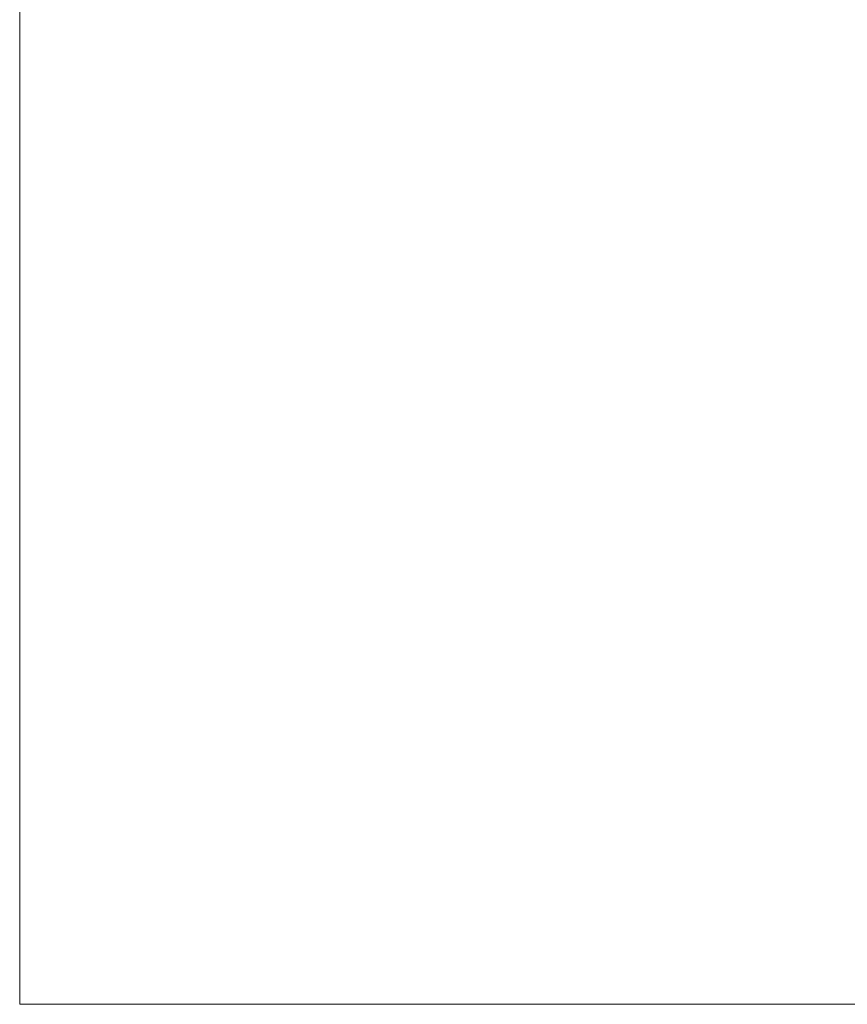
# Model space of a CAD drawing. Extents: x -62 to 873, y 137 to 393.
# Tile 1 of 11: x -62 to -7, y 137 to 202. Entities that reach past the tile are written whole.
import ezdxf
from ezdxf.enums import TextEntityAlignment as Align

# ---------------------------------------------------------------- set-up
doc = ezdxf.new("R2010")
doc.units = 0
doc.header["$MEASUREMENT"] = 0
doc.layers.add('B_ANNO_NOPLOT', color=47, linetype='Continuous', lineweight=18, plot=False)
doc.styles.add('Annotative', font='calibri.ttf', dxfattribs={"height": 0.0625})

# ---------------------------------------------------------------- blocks, each defined once
blk = doc.blocks.new('*U124')
at = {"layer": 'B_ANNO_NOPLOT', "flags": 128}
blk.add_lwpolyline([(0, 0), (0, 252), (323.928, 252), (323.928, 238.855), (378, 238.855), (378, 40.5), (316.571, 40.5), (316.571, 0)], close=True, dxfattribs=at)
blk = doc.blocks.new('*U9')
at = {"layer": 'B_ANNO_NOPLOT', "flags": 128}
blk.add_lwpolyline([(0, 0), (0, 252), (323.928, 252), (323.928, 238.855), (378, 238.855), (378, 40.5), (316.571, 40.5), (316.571, 0)], close=True, dxfattribs=at)
blk = doc.blocks.new('*U102')
at = {"layer": 'B_ANNO_NOPLOT', "flags": 128}
blk.add_lwpolyline([(0, 0), (0, 252), (323.9277, 252), (323.9277, 238.8552), (378, 238.8552), (378, 40.4996), (316.5708, 40.4996), (316.5708, 0)], close=True, dxfattribs=at)
at = {"style": 'Annotative'}
blk.add_attdef('DIST', text='', height=1.5, dxfattribs=at).set_placement((157.4215, 233.8893, 0.8422), align=Align.MIDDLE_CENTER)

msp = doc.modelspace()

# ---------------------------------------------------------------- block references
for name in ['*U124', '*U9']:
    msp.add_blockref(name, (-62.207, 136.531, -0.842))

# ---------------------------------------------------------------- next in the draw order: block references
msp.add_blockref('*U102', (-62.207, 136.531, -0.842))

doc.saveas('drawing.dxf')
